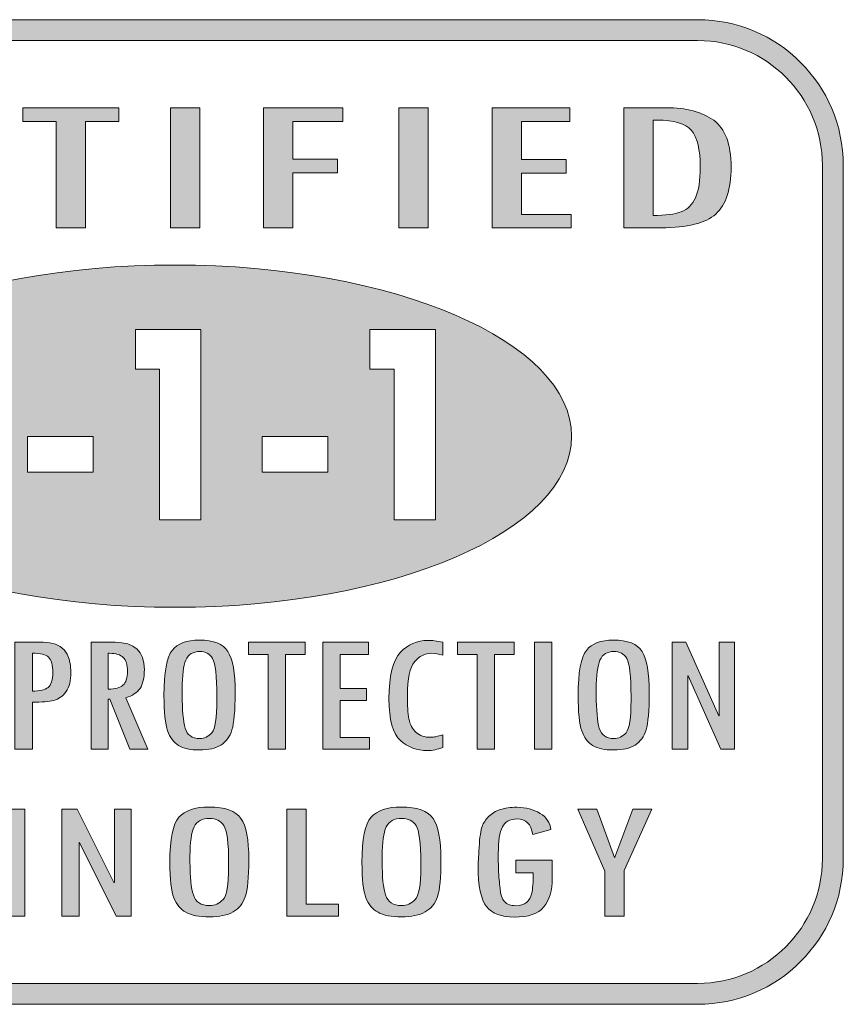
# Model space of a CAD drawing. Header units: inches. Extents: x -3.1 to 15.2, y -1.5 to 10.6.
# Tile 5 of 89: x 1.553 to 1.697, y 1.443 to 1.615. Entities that reach past the tile are written whole.
import ezdxf

# ---------------------------------------------------------------- set-up
doc = ezdxf.new("R2010")
doc.units = ezdxf.units.IN
doc.header["$MEASUREMENT"] = 0
doc.layers.add('Screenprinting', color=7, linetype='Continuous')

# ---------------------------------------------------------------- blocks, each defined once
blk = doc.blocks.new('block 3248')
at = {"layer": 'Screenprinting', "true_color": 0xffffff}
h = blk.add_hatch(color=7, dxfattribs=at)
h.dxf.hatch_style = 2
h.paths.add_polyline_path([(1.57008, 1.597), (1.56425, 1.597), (1.56425, 1.57841), (1.5591, 1.57841), (1.5591, 1.597), (1.5533, 1.597), (1.5533, 1.59938), (1.57008, 1.59938)])
h = blk.add_hatch(color=7, dxfattribs=at)
h.dxf.hatch_style = 2
h.paths.add_polyline_path([(1.57909, 1.59938), (1.58424, 1.59938), (1.58424, 1.57841), (1.57909, 1.57841)])
h = blk.add_hatch(color=7, dxfattribs=at)
h.dxf.hatch_style = 2
h.paths.add_polyline_path([(1.60923, 1.597), (1.60046, 1.597), (1.60046, 1.59037), (1.6083, 1.59037), (1.6083, 1.58799), (1.60046, 1.58799), (1.60046, 1.57841), (1.59538, 1.57841), (1.59538, 1.59938), (1.60923, 1.59938)])
h = blk.add_hatch(color=7, dxfattribs=at)
h.dxf.hatch_style = 2
h.paths.add_polyline_path([(1.61898, 1.59938), (1.62414, 1.59938), (1.62414, 1.57841), (1.61898, 1.57841)])
h = blk.add_hatch(color=7, dxfattribs=at)
h.dxf.hatch_style = 2
h.paths.add_polyline_path([(1.64912, 1.57841), (1.63533, 1.57841), (1.63533, 1.59938), (1.64888, 1.59938), (1.64888, 1.597), (1.64042, 1.597), (1.64042, 1.59035), (1.64825, 1.59035), (1.64825, 1.58797), (1.64042, 1.58797), (1.64042, 1.58074), (1.64912, 1.58074)])
h = blk.add_hatch(color=7, dxfattribs=at)
h.dxf.hatch_style = 2
edge = h.paths.add_edge_path()
edge.add_spline(control_points=[(1.65831, 1.59938), (1.65831, 1.59938), (1.66573, 1.59938), (1.66573, 1.59938), (1.66924, 1.59938), (1.672, 1.59865), (1.67403, 1.59719), (1.67606, 1.59574), (1.67707, 1.59301), (1.67707, 1.589), (1.67707, 1.58512), (1.67618, 1.58239), (1.6744, 1.5808), (1.67263, 1.57921), (1.66944, 1.57841), (1.66483, 1.57841), (1.66483, 1.57841), (1.65831, 1.57841), (1.65831, 1.57841), (1.65831, 1.57841), (1.65831, 1.59938), (1.65831, 1.59938)], knot_values=[0, 0, 0, 0, 1, 1, 1, 2, 2, 2, 3, 3, 3, 4, 4, 4, 5, 5, 5, 6, 6, 6, 7, 7, 7, 7], degree=3, periodic=1)
edge = h.paths.add_edge_path()
edge.add_spline(control_points=[(1.66346, 1.59722), (1.66346, 1.59722), (1.66346, 1.58055), (1.66346, 1.58055), (1.66561, 1.58055), (1.66725, 1.58077), (1.66836, 1.5812), (1.66948, 1.58164), (1.67031, 1.58246), (1.67086, 1.58366), (1.67141, 1.58485), (1.67168, 1.58663), (1.67168, 1.58903), (1.67168, 1.59208), (1.67117, 1.59421), (1.67014, 1.59542), (1.66911, 1.59662), (1.66711, 1.59722), (1.66415, 1.59722), (1.66415, 1.59722), (1.66346, 1.59722), (1.66346, 1.59722)], knot_values=[0, 0, 0, 0, 1, 1, 1, 2, 2, 2, 3, 3, 3, 4, 4, 4, 5, 5, 5, 6, 6, 6, 7, 7, 7, 7], degree=3, periodic=1)
at = {"layer": 'Screenprinting', "lineweight": 0}
for points in [[(1.57008, 1.597), (1.56425, 1.597), (1.56425, 1.57841), (1.5591, 1.57841), (1.5591, 1.597), (1.5533, 1.597), (1.5533, 1.59938), (1.57008, 1.59938), (1.57008, 1.597)], [(1.57909, 1.59938), (1.58424, 1.59938), (1.58424, 1.57841), (1.57909, 1.57841), (1.57909, 1.59938)], [(1.60923, 1.597), (1.60046, 1.597), (1.60046, 1.59037), (1.6083, 1.59037), (1.6083, 1.58799), (1.60046, 1.58799), (1.60046, 1.57841), (1.59538, 1.57841), (1.59538, 1.59938), (1.60923, 1.59938), (1.60923, 1.597)], [(1.61898, 1.59938), (1.62414, 1.59938), (1.62414, 1.57841), (1.61898, 1.57841), (1.61898, 1.59938)], [(1.64912, 1.57841), (1.63533, 1.57841), (1.63533, 1.59938), (1.64888, 1.59938), (1.64888, 1.597), (1.64042, 1.597), (1.64042, 1.59035), (1.64825, 1.59035), (1.64825, 1.58797), (1.64042, 1.58797), (1.64042, 1.58074), (1.64912, 1.58074), (1.64912, 1.57841)]]:
    blk.add_lwpolyline(points, dxfattribs=at)
for points in [[(1.65831, 1.59938), (1.65831, 1.59938), (1.66573, 1.59938), (1.66573, 1.59938), (1.66924, 1.59938), (1.672, 1.59865), (1.67403, 1.59719), (1.67606, 1.59574), (1.67707, 1.59301), (1.67707, 1.589), (1.67707, 1.58512), (1.67618, 1.58239), (1.6744, 1.5808), (1.67263, 1.57921), (1.66944, 1.57841), (1.66483, 1.57841), (1.66483, 1.57841), (1.65831, 1.57841), (1.65831, 1.57841), (1.65831, 1.57841), (1.65831, 1.59938), (1.65831, 1.59938)], [(1.66346, 1.59722), (1.66346, 1.59722), (1.66346, 1.58055), (1.66346, 1.58055), (1.66561, 1.58055), (1.66725, 1.58077), (1.66836, 1.5812), (1.66948, 1.58164), (1.67031, 1.58246), (1.67086, 1.58366), (1.67141, 1.58485), (1.67168, 1.58663), (1.67168, 1.58903), (1.67168, 1.59208), (1.67117, 1.59421), (1.67014, 1.59542), (1.66911, 1.59662), (1.66711, 1.59722), (1.66415, 1.59722), (1.66415, 1.59722), (1.66346, 1.59722), (1.66346, 1.59722)]]:
    blk.add_open_spline(points, degree=3, knots=[0, 0, 0, 0, 1, 1, 1, 2, 2, 2, 3, 3, 3, 4, 4, 4, 5, 5, 5, 6, 6, 6, 7, 7, 7, 7], dxfattribs=at)
blk = doc.blocks.new('block 3252')
at = {"layer": 'Screenprinting', "lineweight": 0}
blk.add_lwpolyline([(1.55412, 1.5357), (1.56561, 1.5357), (1.56561, 1.54193), (1.55412, 1.54193), (1.55412, 1.5357)], dxfattribs=at)
blk = doc.blocks.new('block 3253')
at = {"layer": 'Screenprinting', "lineweight": 0}
blk.add_lwpolyline([(1.57296, 1.55366), (1.5772, 1.55366), (1.5772, 1.52737), (1.5844, 1.52737), (1.5844, 1.56064), (1.57296, 1.56064), (1.57296, 1.55366)], dxfattribs=at)
blk = doc.blocks.new('block 3254')
at = {"layer": 'Screenprinting', "lineweight": 0}
blk.add_lwpolyline([(1.59513, 1.5357), (1.60661, 1.5357), (1.60661, 1.54193), (1.59513, 1.54193), (1.59513, 1.5357)], dxfattribs=at)
blk = doc.blocks.new('block 3255')
at = {"layer": 'Screenprinting', "lineweight": 0}
blk.add_lwpolyline([(1.61396, 1.55366), (1.6182, 1.55366), (1.6182, 1.52737), (1.62541, 1.52737), (1.62541, 1.56064), (1.61396, 1.56064), (1.61396, 1.55366)], dxfattribs=at)
blk = doc.blocks.new('block 3251')
at = {"layer": 'Screenprinting'}
for name in ['block 3253', 'block 3255', 'block 3252', 'block 3254']:
    blk.add_blockref(name, (0, 0), dxfattribs=at)
blk = doc.blocks.new('block 3256')
at = {"layer": 'Screenprinting', "true_color": 0xffffff}
h = blk.add_hatch(color=7, dxfattribs=at)
h.dxf.hatch_style = 2
edge = h.paths.add_edge_path()
edge.add_spline(control_points=[(1.55192, 1.50595), (1.55192, 1.50595), (1.55688, 1.50595), (1.55688, 1.50595), (1.5601, 1.50595), (1.56171, 1.50419), (1.56171, 1.50067), (1.56171, 1.49925), (1.56143, 1.49814), (1.56086, 1.49734), (1.56028, 1.49652), (1.55957, 1.49601), (1.55872, 1.4958), (1.55787, 1.4956), (1.55661, 1.49548), (1.55496, 1.49547), (1.55496, 1.49547), (1.55496, 1.48725), (1.55496, 1.48725), (1.55496, 1.48725), (1.55192, 1.48725), (1.55192, 1.48725), (1.55192, 1.48725), (1.55192, 1.50595), (1.55192, 1.50595)], knot_values=[0, 0, 0, 0, 1, 1, 1, 2, 2, 2, 3, 3, 3, 4, 4, 4, 5, 5, 5, 6, 6, 6, 7, 7, 7, 8, 8, 8, 8], degree=3, periodic=1)
edge = h.paths.add_edge_path()
edge.add_spline(control_points=[(1.55496, 1.49741), (1.55624, 1.49741), (1.55715, 1.49763), (1.55771, 1.49806), (1.55826, 1.49849), (1.55853, 1.49936), (1.55853, 1.50067), (1.55853, 1.50197), (1.5583, 1.50286), (1.55781, 1.50334), (1.55733, 1.50379), (1.55638, 1.50404), (1.55496, 1.50404), (1.55496, 1.50404), (1.55496, 1.49741), (1.55496, 1.49741)], knot_values=[0, 0, 0, 0, 1, 1, 1, 2, 2, 2, 3, 3, 3, 4, 4, 4, 5, 5, 5, 5], degree=3, periodic=1)
h = blk.add_hatch(color=7, dxfattribs=at)
h.dxf.hatch_style = 2
edge = h.paths.add_edge_path()
edge.add_spline(control_points=[(1.57517, 1.48725), (1.57517, 1.48725), (1.57202, 1.48725), (1.57202, 1.48725), (1.57202, 1.48725), (1.56851, 1.49603), (1.56851, 1.49603), (1.56851, 1.49603), (1.56824, 1.49603), (1.56824, 1.49603), (1.56824, 1.49603), (1.56824, 1.48725), (1.56824, 1.48725), (1.56824, 1.48725), (1.56522, 1.48725), (1.56522, 1.48725), (1.56522, 1.48725), (1.56522, 1.50595), (1.56522, 1.50595), (1.56522, 1.50595), (1.56941, 1.50595), (1.56941, 1.50595), (1.57283, 1.50595), (1.57454, 1.50437), (1.57454, 1.50118), (1.57454, 1.49972), (1.57428, 1.49864), (1.57378, 1.49789), (1.57327, 1.49716), (1.57245, 1.4966), (1.57132, 1.49625), (1.57132, 1.49625), (1.57517, 1.48725), (1.57517, 1.48725)], knot_values=[0, 0, 0, 0, 1, 1, 1, 2, 2, 2, 3, 3, 3, 4, 4, 4, 5, 5, 5, 6, 6, 6, 7, 7, 7, 8, 8, 8, 9, 9, 9, 10, 10, 10, 11, 11, 11, 11], degree=3, periodic=1)
edge = h.paths.add_edge_path()
edge.add_spline(control_points=[(1.56824, 1.49775), (1.56942, 1.49777), (1.57027, 1.49801), (1.5708, 1.49845), (1.57132, 1.49889), (1.57158, 1.49971), (1.57158, 1.50089), (1.57158, 1.50201), (1.57134, 1.50281), (1.57086, 1.50329), (1.57039, 1.50377), (1.56957, 1.50402), (1.56842, 1.50402), (1.56842, 1.50402), (1.56824, 1.50402), (1.56824, 1.50402), (1.56824, 1.50402), (1.56824, 1.49775), (1.56824, 1.49775)], knot_values=[0, 0, 0, 0, 1, 1, 1, 2, 2, 2, 3, 3, 3, 4, 4, 4, 5, 5, 5, 6, 6, 6, 6], degree=3, periodic=1)
h = blk.add_hatch(color=7, dxfattribs=at)
h.dxf.hatch_style = 2
edge = h.paths.add_edge_path()
edge.add_spline(control_points=[(1.57796, 1.49666), (1.57796, 1.50072), (1.57845, 1.50335), (1.57941, 1.50454), (1.58036, 1.50573), (1.58194, 1.50634), (1.58413, 1.50634), (1.58665, 1.50634), (1.58833, 1.50566), (1.58915, 1.50433), (1.58999, 1.50299), (1.5904, 1.50059), (1.5904, 1.49712), (1.5904, 1.49401), (1.59021, 1.49185), (1.58984, 1.49064), (1.58947, 1.48944), (1.58883, 1.48855), (1.58791, 1.48799), (1.58701, 1.48742), (1.58577, 1.48713), (1.58421, 1.48713), (1.58259, 1.48713), (1.58136, 1.48739), (1.5805, 1.48791), (1.57965, 1.48844), (1.57901, 1.48929), (1.5786, 1.49047), (1.57818, 1.49164), (1.57796, 1.4937), (1.57796, 1.49666)], knot_values=[0, 0, 0, 0, 1, 1, 1, 2, 2, 2, 3, 3, 3, 4, 4, 4, 5, 5, 5, 6, 6, 6, 7, 7, 7, 8, 8, 8, 9, 9, 9, 10, 10, 10, 10], degree=3, periodic=1)
edge = h.paths.add_edge_path()
edge.add_spline(control_points=[(1.58722, 1.49652), (1.58722, 1.50006), (1.58697, 1.50226), (1.58647, 1.50309), (1.58597, 1.50392), (1.58522, 1.50434), (1.58422, 1.50434), (1.58304, 1.50434), (1.58223, 1.50385), (1.58179, 1.50284), (1.58136, 1.50184), (1.58114, 1.50015), (1.58114, 1.49777), (1.58114, 1.49777), (1.58114, 1.49674), (1.58114, 1.49674), (1.58114, 1.4941), (1.58132, 1.49216), (1.58167, 1.49094), (1.58202, 1.48973), (1.58288, 1.48911), (1.58422, 1.48911), (1.58504, 1.48911), (1.58575, 1.48946), (1.58634, 1.49014), (1.58692, 1.49082), (1.58722, 1.49272), (1.58722, 1.49583), (1.58722, 1.49583), (1.58722, 1.49652), (1.58722, 1.49652)], knot_values=[0, 0, 0, 0, 1, 1, 1, 2, 2, 2, 3, 3, 3, 4, 4, 4, 5, 5, 5, 6, 6, 6, 7, 7, 7, 8, 8, 8, 9, 9, 9, 10, 10, 10, 10], degree=3, periodic=1)
h = blk.add_hatch(color=7, dxfattribs=at)
h.dxf.hatch_style = 2
h.paths.add_polyline_path([(1.60263, 1.50382), (1.59919, 1.50382), (1.59919, 1.48725), (1.59616, 1.48725), (1.59616, 1.50382), (1.59274, 1.50382), (1.59274, 1.50595), (1.60263, 1.50595)])
h = blk.add_hatch(color=7, dxfattribs=at)
h.dxf.hatch_style = 2
h.paths.add_polyline_path([(1.61386, 1.48725), (1.60573, 1.48725), (1.60573, 1.50595), (1.61371, 1.50595), (1.61371, 1.50382), (1.60873, 1.50382), (1.60873, 1.49789), (1.61335, 1.49789), (1.61335, 1.49576), (1.60873, 1.49576), (1.60873, 1.48933), (1.61386, 1.48933)])
h = blk.add_hatch(color=7, dxfattribs=at)
h.dxf.hatch_style = 2
edge = h.paths.add_edge_path()
edge.add_spline(control_points=[(1.62669, 1.48757), (1.62578, 1.48721), (1.62488, 1.48703), (1.62398, 1.48703), (1.62216, 1.48703), (1.6206, 1.48761), (1.61928, 1.48877), (1.61796, 1.48995), (1.61729, 1.49238), (1.61729, 1.49608), (1.61729, 1.5001), (1.61796, 1.5028), (1.61928, 1.5042), (1.6206, 1.5056), (1.6222, 1.50628), (1.62408, 1.50628), (1.62479, 1.50628), (1.62565, 1.50618), (1.62669, 1.50599), (1.62669, 1.50599), (1.62669, 1.5037), (1.62669, 1.5037), (1.62601, 1.50391), (1.62537, 1.50404), (1.62477, 1.50404), (1.62359, 1.50404), (1.62258, 1.50354), (1.62176, 1.50255), (1.62092, 1.50155), (1.6205, 1.49959), (1.6205, 1.49666), (1.6205, 1.49491), (1.62059, 1.49354), (1.62078, 1.49256), (1.62096, 1.49157), (1.62138, 1.49079), (1.62203, 1.4902), (1.62269, 1.48963), (1.62352, 1.48934), (1.62452, 1.48934), (1.6251, 1.48934), (1.62583, 1.48949), (1.62669, 1.48979), (1.62669, 1.48979), (1.62669, 1.48757), (1.62669, 1.48757)], knot_values=[0, 0, 0, 0, 1, 1, 1, 2, 2, 2, 3, 3, 3, 4, 4, 4, 5, 5, 5, 6, 6, 6, 7, 7, 7, 8, 8, 8, 9, 9, 9, 10, 10, 10, 11, 11, 11, 12, 12, 12, 13, 13, 13, 14, 14, 14, 15, 15, 15, 15], degree=3, periodic=1)
h = blk.add_hatch(color=7, dxfattribs=at)
h.dxf.hatch_style = 2
h.paths.add_polyline_path([(1.63914, 1.50382), (1.63572, 1.50382), (1.63572, 1.48725), (1.63268, 1.48725), (1.63268, 1.50382), (1.62927, 1.50382), (1.62927, 1.50595), (1.63914, 1.50595)])
h = blk.add_hatch(color=7, dxfattribs=at)
h.dxf.hatch_style = 2
h.paths.add_polyline_path([(1.6427, 1.50595), (1.64572, 1.50595), (1.64572, 1.48725), (1.6427, 1.48725)])
h = blk.add_hatch(color=7, dxfattribs=at)
h.dxf.hatch_style = 2
edge = h.paths.add_edge_path()
edge.add_spline(control_points=[(1.65035, 1.49666), (1.65035, 1.50072), (1.65082, 1.50335), (1.65178, 1.50454), (1.65273, 1.50573), (1.65432, 1.50634), (1.65651, 1.50634), (1.65903, 1.50634), (1.6607, 1.50566), (1.66152, 1.50433), (1.66235, 1.50299), (1.66277, 1.50059), (1.66277, 1.49712), (1.66277, 1.49401), (1.66258, 1.49185), (1.66222, 1.49064), (1.66184, 1.48944), (1.66121, 1.48855), (1.66029, 1.48799), (1.65938, 1.48742), (1.65815, 1.48713), (1.65658, 1.48713), (1.65497, 1.48713), (1.65374, 1.48739), (1.65288, 1.48791), (1.65202, 1.48844), (1.65139, 1.48929), (1.65097, 1.49047), (1.65055, 1.49164), (1.65035, 1.4937), (1.65035, 1.49666)], knot_values=[0, 0, 0, 0, 1, 1, 1, 2, 2, 2, 3, 3, 3, 4, 4, 4, 5, 5, 5, 6, 6, 6, 7, 7, 7, 8, 8, 8, 9, 9, 9, 10, 10, 10, 10], degree=3, periodic=1)
edge = h.paths.add_edge_path()
edge.add_spline(control_points=[(1.65959, 1.49652), (1.65959, 1.50006), (1.65934, 1.50226), (1.65885, 1.50309), (1.65835, 1.50392), (1.65759, 1.50434), (1.65659, 1.50434), (1.65542, 1.50434), (1.65461, 1.50385), (1.65416, 1.50284), (1.65373, 1.50184), (1.65351, 1.50015), (1.65351, 1.49777), (1.65351, 1.49777), (1.65351, 1.49674), (1.65351, 1.49674), (1.65351, 1.4941), (1.65369, 1.49216), (1.65404, 1.49094), (1.6544, 1.48973), (1.65525, 1.48911), (1.65659, 1.48911), (1.65741, 1.48911), (1.65812, 1.48946), (1.65871, 1.49014), (1.6593, 1.49082), (1.65959, 1.49272), (1.65959, 1.49583), (1.65959, 1.49583), (1.65959, 1.49652), (1.65959, 1.49652)], knot_values=[0, 0, 0, 0, 1, 1, 1, 2, 2, 2, 3, 3, 3, 4, 4, 4, 5, 5, 5, 6, 6, 6, 7, 7, 7, 8, 8, 8, 9, 9, 9, 10, 10, 10, 10], degree=3, periodic=1)
h = blk.add_hatch(color=7, dxfattribs=at)
h.dxf.hatch_style = 2
h.paths.add_polyline_path([(1.67766, 1.48725), (1.67528, 1.48725), (1.66956, 1.50009), (1.66949, 1.50008), (1.66949, 1.48725), (1.66677, 1.48725), (1.66677, 1.50595), (1.66918, 1.50595), (1.67493, 1.49312), (1.67501, 1.49311), (1.67501, 1.50595), (1.67766, 1.50595)])
at = {"layer": 'Screenprinting', "lineweight": 0}
for points in [[(1.60263, 1.50382), (1.59919, 1.50382), (1.59919, 1.48725), (1.59616, 1.48725), (1.59616, 1.50382), (1.59274, 1.50382), (1.59274, 1.50595), (1.60263, 1.50595), (1.60263, 1.50382)], [(1.61386, 1.48725), (1.60573, 1.48725), (1.60573, 1.50595), (1.61371, 1.50595), (1.61371, 1.50382), (1.60873, 1.50382), (1.60873, 1.49789), (1.61335, 1.49789), (1.61335, 1.49576), (1.60873, 1.49576), (1.60873, 1.48933), (1.61386, 1.48933), (1.61386, 1.48725)], [(1.63914, 1.50382), (1.63572, 1.50382), (1.63572, 1.48725), (1.63268, 1.48725), (1.63268, 1.50382), (1.62927, 1.50382), (1.62927, 1.50595), (1.63914, 1.50595), (1.63914, 1.50382)], [(1.6427, 1.50595), (1.64572, 1.50595), (1.64572, 1.48725), (1.6427, 1.48725), (1.6427, 1.50595)], [(1.67766, 1.48725), (1.67528, 1.48725), (1.66956, 1.50009), (1.66949, 1.50008), (1.66949, 1.48725), (1.66677, 1.48725), (1.66677, 1.50595), (1.66918, 1.50595), (1.67493, 1.49312), (1.67501, 1.49311), (1.67501, 1.50595), (1.67766, 1.50595), (1.67766, 1.48725)]]:
    blk.add_lwpolyline(points, dxfattribs=at)
for points, knots in [([(1.55192, 1.50595), (1.55192, 1.50595), (1.55688, 1.50595), (1.55688, 1.50595), (1.5601, 1.50595), (1.56171, 1.50419), (1.56171, 1.50067), (1.56171, 1.49925), (1.56143, 1.49814), (1.56086, 1.49734), (1.56028, 1.49652), (1.55957, 1.49601), (1.55872, 1.4958), (1.55787, 1.4956), (1.55661, 1.49548), (1.55496, 1.49547), (1.55496, 1.49547), (1.55496, 1.48725), (1.55496, 1.48725), (1.55496, 1.48725), (1.55192, 1.48725), (1.55192, 1.48725), (1.55192, 1.48725), (1.55192, 1.50595), (1.55192, 1.50595)], [0, 0, 0, 0, 1, 1, 1, 2, 2, 2, 3, 3, 3, 4, 4, 4, 5, 5, 5, 6, 6, 6, 7, 7, 7, 8, 8, 8, 8]), ([(1.57517, 1.48725), (1.57517, 1.48725), (1.57202, 1.48725), (1.57202, 1.48725), (1.57202, 1.48725), (1.56851, 1.49603), (1.56851, 1.49603), (1.56851, 1.49603), (1.56824, 1.49603), (1.56824, 1.49603), (1.56824, 1.49603), (1.56824, 1.48725), (1.56824, 1.48725), (1.56824, 1.48725), (1.56522, 1.48725), (1.56522, 1.48725), (1.56522, 1.48725), (1.56522, 1.50595), (1.56522, 1.50595), (1.56522, 1.50595), (1.56941, 1.50595), (1.56941, 1.50595), (1.57283, 1.50595), (1.57454, 1.50437), (1.57454, 1.50118), (1.57454, 1.49972), (1.57428, 1.49864), (1.57378, 1.49789), (1.57327, 1.49716), (1.57245, 1.4966), (1.57132, 1.49625), (1.57132, 1.49625), (1.57517, 1.48725), (1.57517, 1.48725)], [0, 0, 0, 0, 1, 1, 1, 2, 2, 2, 3, 3, 3, 4, 4, 4, 5, 5, 5, 6, 6, 6, 7, 7, 7, 8, 8, 8, 9, 9, 9, 10, 10, 10, 11, 11, 11, 11]), ([(1.57796, 1.49666), (1.57796, 1.50072), (1.57845, 1.50335), (1.57941, 1.50454), (1.58036, 1.50573), (1.58194, 1.50634), (1.58413, 1.50634), (1.58665, 1.50634), (1.58833, 1.50566), (1.58915, 1.50433), (1.58999, 1.50299), (1.5904, 1.50059), (1.5904, 1.49712), (1.5904, 1.49401), (1.59021, 1.49185), (1.58984, 1.49064), (1.58947, 1.48944), (1.58883, 1.48855), (1.58791, 1.48799), (1.58701, 1.48742), (1.58577, 1.48713), (1.58421, 1.48713), (1.58259, 1.48713), (1.58136, 1.48739), (1.5805, 1.48791), (1.57965, 1.48844), (1.57901, 1.48929), (1.5786, 1.49047), (1.57818, 1.49164), (1.57796, 1.4937), (1.57796, 1.49666)], [0, 0, 0, 0, 1, 1, 1, 2, 2, 2, 3, 3, 3, 4, 4, 4, 5, 5, 5, 6, 6, 6, 7, 7, 7, 8, 8, 8, 9, 9, 9, 10, 10, 10, 10]), ([(1.62669, 1.48757), (1.62578, 1.48721), (1.62488, 1.48703), (1.62398, 1.48703), (1.62216, 1.48703), (1.6206, 1.48761), (1.61928, 1.48877), (1.61796, 1.48995), (1.61729, 1.49238), (1.61729, 1.49608), (1.61729, 1.5001), (1.61796, 1.5028), (1.61928, 1.5042), (1.6206, 1.5056), (1.6222, 1.50628), (1.62408, 1.50628), (1.62479, 1.50628), (1.62565, 1.50618), (1.62669, 1.50599), (1.62669, 1.50599), (1.62669, 1.5037), (1.62669, 1.5037), (1.62601, 1.50391), (1.62537, 1.50404), (1.62477, 1.50404), (1.62359, 1.50404), (1.62258, 1.50354), (1.62176, 1.50255), (1.62092, 1.50155), (1.6205, 1.49959), (1.6205, 1.49666), (1.6205, 1.49491), (1.62059, 1.49354), (1.62078, 1.49256), (1.62096, 1.49157), (1.62138, 1.49079), (1.62203, 1.4902), (1.62269, 1.48963), (1.62352, 1.48934), (1.62452, 1.48934), (1.6251, 1.48934), (1.62583, 1.48949), (1.62669, 1.48979), (1.62669, 1.48979), (1.62669, 1.48757), (1.62669, 1.48757)], [0, 0, 0, 0, 1, 1, 1, 2, 2, 2, 3, 3, 3, 4, 4, 4, 5, 5, 5, 6, 6, 6, 7, 7, 7, 8, 8, 8, 9, 9, 9, 10, 10, 10, 11, 11, 11, 12, 12, 12, 13, 13, 13, 14, 14, 14, 15, 15, 15, 15]), ([(1.65035, 1.49666), (1.65035, 1.50072), (1.65082, 1.50335), (1.65178, 1.50454), (1.65273, 1.50573), (1.65432, 1.50634), (1.65651, 1.50634), (1.65903, 1.50634), (1.6607, 1.50566), (1.66152, 1.50433), (1.66235, 1.50299), (1.66277, 1.50059), (1.66277, 1.49712), (1.66277, 1.49401), (1.66258, 1.49185), (1.66222, 1.49064), (1.66184, 1.48944), (1.66121, 1.48855), (1.66029, 1.48799), (1.65938, 1.48742), (1.65815, 1.48713), (1.65658, 1.48713), (1.65497, 1.48713), (1.65374, 1.48739), (1.65288, 1.48791), (1.65202, 1.48844), (1.65139, 1.48929), (1.65097, 1.49047), (1.65055, 1.49164), (1.65035, 1.4937), (1.65035, 1.49666)], [0, 0, 0, 0, 1, 1, 1, 2, 2, 2, 3, 3, 3, 4, 4, 4, 5, 5, 5, 6, 6, 6, 7, 7, 7, 8, 8, 8, 9, 9, 9, 10, 10, 10, 10]), ([(1.58722, 1.49652), (1.58722, 1.50006), (1.58697, 1.50226), (1.58647, 1.50309), (1.58597, 1.50392), (1.58522, 1.50434), (1.58422, 1.50434), (1.58304, 1.50434), (1.58223, 1.50385), (1.58179, 1.50284), (1.58136, 1.50184), (1.58114, 1.50015), (1.58114, 1.49777), (1.58114, 1.49777), (1.58114, 1.49674), (1.58114, 1.49674), (1.58114, 1.4941), (1.58132, 1.49216), (1.58167, 1.49094), (1.58202, 1.48973), (1.58288, 1.48911), (1.58422, 1.48911), (1.58504, 1.48911), (1.58575, 1.48946), (1.58634, 1.49014), (1.58692, 1.49082), (1.58722, 1.49272), (1.58722, 1.49583), (1.58722, 1.49583), (1.58722, 1.49652), (1.58722, 1.49652)], [0, 0, 0, 0, 1, 1, 1, 2, 2, 2, 3, 3, 3, 4, 4, 4, 5, 5, 5, 6, 6, 6, 7, 7, 7, 8, 8, 8, 9, 9, 9, 10, 10, 10, 10]), ([(1.65959, 1.49652), (1.65959, 1.50006), (1.65934, 1.50226), (1.65885, 1.50309), (1.65835, 1.50392), (1.65759, 1.50434), (1.65659, 1.50434), (1.65542, 1.50434), (1.65461, 1.50385), (1.65416, 1.50284), (1.65373, 1.50184), (1.65351, 1.50015), (1.65351, 1.49777), (1.65351, 1.49777), (1.65351, 1.49674), (1.65351, 1.49674), (1.65351, 1.4941), (1.65369, 1.49216), (1.65404, 1.49094), (1.6544, 1.48973), (1.65525, 1.48911), (1.65659, 1.48911), (1.65741, 1.48911), (1.65812, 1.48946), (1.65871, 1.49014), (1.6593, 1.49082), (1.65959, 1.49272), (1.65959, 1.49583), (1.65959, 1.49583), (1.65959, 1.49652), (1.65959, 1.49652)], [0, 0, 0, 0, 1, 1, 1, 2, 2, 2, 3, 3, 3, 4, 4, 4, 5, 5, 5, 6, 6, 6, 7, 7, 7, 8, 8, 8, 9, 9, 9, 10, 10, 10, 10]), ([(1.55496, 1.49741), (1.55624, 1.49741), (1.55715, 1.49763), (1.55771, 1.49806), (1.55826, 1.49849), (1.55853, 1.49936), (1.55853, 1.50067), (1.55853, 1.50197), (1.5583, 1.50286), (1.55781, 1.50334), (1.55733, 1.50379), (1.55638, 1.50404), (1.55496, 1.50404), (1.55496, 1.50404), (1.55496, 1.49741), (1.55496, 1.49741)], [0, 0, 0, 0, 1, 1, 1, 2, 2, 2, 3, 3, 3, 4, 4, 4, 5, 5, 5, 5]), ([(1.56824, 1.49775), (1.56942, 1.49777), (1.57027, 1.49801), (1.5708, 1.49845), (1.57132, 1.49889), (1.57158, 1.49971), (1.57158, 1.50089), (1.57158, 1.50201), (1.57134, 1.50281), (1.57086, 1.50329), (1.57039, 1.50377), (1.56957, 1.50402), (1.56842, 1.50402), (1.56842, 1.50402), (1.56824, 1.50402), (1.56824, 1.50402), (1.56824, 1.50402), (1.56824, 1.49775), (1.56824, 1.49775)], [0, 0, 0, 0, 1, 1, 1, 2, 2, 2, 3, 3, 3, 4, 4, 4, 5, 5, 5, 6, 6, 6, 6])]:
    blk.add_open_spline(points, degree=3, knots=knots, dxfattribs=at)
blk = doc.blocks.new('block 3257')
at = {"layer": 'Screenprinting', "true_color": 0xffffff}
h = blk.add_hatch(color=7, dxfattribs=at)
h.dxf.hatch_style = 2
h.paths.add_polyline_path([(1.54172, 1.47679), (1.54509, 1.47679), (1.54509, 1.46951), (1.55028, 1.46951), (1.55028, 1.47679), (1.55365, 1.47679), (1.55365, 1.45808), (1.55028, 1.45808), (1.55028, 1.46738), (1.54509, 1.46738), (1.54509, 1.45808), (1.54172, 1.45808)])
h = blk.add_hatch(color=7, dxfattribs=at)
h.dxf.hatch_style = 2
h.paths.add_polyline_path([(1.57224, 1.45808), (1.5696, 1.45808), (1.56323, 1.47093), (1.56315, 1.47092), (1.56315, 1.45808), (1.56014, 1.45808), (1.56014, 1.47679), (1.56282, 1.47679), (1.56921, 1.46395), (1.56929, 1.46394), (1.56929, 1.47679), (1.57224, 1.47679)])
h = blk.add_hatch(color=7, dxfattribs=at)
h.dxf.hatch_style = 2
edge = h.paths.add_edge_path()
edge.add_spline(control_points=[(1.57899, 1.46749), (1.57899, 1.47155), (1.57953, 1.47417), (1.58058, 1.47537), (1.58164, 1.47656), (1.5834, 1.47716), (1.58584, 1.47716), (1.58863, 1.47716), (1.59049, 1.47649), (1.59141, 1.47516), (1.59233, 1.47382), (1.59279, 1.47142), (1.59279, 1.46795), (1.59279, 1.46484), (1.59259, 1.46268), (1.59217, 1.46147), (1.59176, 1.46027), (1.59105, 1.45938), (1.59004, 1.45882), (1.58903, 1.45825), (1.58765, 1.45796), (1.58592, 1.45796), (1.58413, 1.45796), (1.58276, 1.45823), (1.5818, 1.45875), (1.58085, 1.45927), (1.58014, 1.46012), (1.57968, 1.46129), (1.57922, 1.46247), (1.57899, 1.46453), (1.57899, 1.46749)], knot_values=[0, 0, 0, 0, 1, 1, 1, 2, 2, 2, 3, 3, 3, 4, 4, 4, 5, 5, 5, 6, 6, 6, 7, 7, 7, 8, 8, 8, 9, 9, 9, 10, 10, 10, 10], degree=3, periodic=1)
edge = h.paths.add_edge_path()
edge.add_spline(control_points=[(1.58927, 1.46734), (1.58927, 1.4709), (1.58899, 1.47309), (1.58843, 1.47392), (1.58787, 1.47477), (1.58705, 1.47517), (1.58593, 1.47517), (1.58462, 1.47517), (1.58372, 1.47468), (1.58323, 1.47367), (1.58275, 1.47266), (1.58251, 1.47097), (1.58251, 1.46859), (1.58251, 1.46859), (1.58251, 1.46758), (1.58251, 1.46758), (1.58251, 1.46492), (1.58271, 1.46299), (1.58311, 1.46178), (1.58349, 1.46055), (1.58444, 1.45994), (1.58593, 1.45994), (1.58684, 1.45994), (1.58763, 1.46029), (1.58829, 1.46098), (1.58894, 1.46165), (1.58927, 1.46355), (1.58927, 1.46666), (1.58927, 1.46666), (1.58927, 1.46734), (1.58927, 1.46734)], knot_values=[0, 0, 0, 0, 1, 1, 1, 2, 2, 2, 3, 3, 3, 4, 4, 4, 5, 5, 5, 6, 6, 6, 7, 7, 7, 8, 8, 8, 9, 9, 9, 10, 10, 10, 10], degree=3, periodic=1)
h = blk.add_hatch(color=7, dxfattribs=at)
h.dxf.hatch_style = 2
h.paths.add_polyline_path([(1.60846, 1.45808), (1.59944, 1.45808), (1.59944, 1.47679), (1.60281, 1.47679), (1.60281, 1.46019), (1.60846, 1.46019)])
h = blk.add_hatch(color=7, dxfattribs=at)
h.dxf.hatch_style = 2
edge = h.paths.add_edge_path()
edge.add_spline(control_points=[(1.61257, 1.46749), (1.61257, 1.47155), (1.61309, 1.47417), (1.61416, 1.47537), (1.61522, 1.47656), (1.61698, 1.47716), (1.61942, 1.47716), (1.62221, 1.47716), (1.62407, 1.47649), (1.62499, 1.47516), (1.62591, 1.47382), (1.62637, 1.47142), (1.62637, 1.46795), (1.62637, 1.46484), (1.62617, 1.46268), (1.62576, 1.46147), (1.62535, 1.46027), (1.62464, 1.45938), (1.62362, 1.45882), (1.62261, 1.45825), (1.62123, 1.45796), (1.6195, 1.45796), (1.61771, 1.45796), (1.61634, 1.45823), (1.61539, 1.45875), (1.61443, 1.45927), (1.61372, 1.46012), (1.61326, 1.46129), (1.6128, 1.46247), (1.61257, 1.46453), (1.61257, 1.46749)], knot_values=[0, 0, 0, 0, 1, 1, 1, 2, 2, 2, 3, 3, 3, 4, 4, 4, 5, 5, 5, 6, 6, 6, 7, 7, 7, 8, 8, 8, 9, 9, 9, 10, 10, 10, 10], degree=3, periodic=1)
edge = h.paths.add_edge_path()
edge.add_spline(control_points=[(1.62285, 1.46734), (1.62285, 1.4709), (1.62257, 1.47309), (1.62201, 1.47392), (1.62146, 1.47477), (1.62062, 1.47517), (1.61951, 1.47517), (1.6182, 1.47517), (1.61731, 1.47468), (1.61682, 1.47367), (1.61633, 1.47266), (1.61609, 1.47097), (1.61609, 1.46859), (1.61609, 1.46859), (1.61609, 1.46758), (1.61609, 1.46758), (1.61609, 1.46492), (1.61629, 1.46299), (1.61667, 1.46178), (1.61708, 1.46055), (1.61802, 1.45994), (1.61951, 1.45994), (1.62042, 1.45994), (1.6212, 1.46029), (1.62186, 1.46098), (1.62252, 1.46165), (1.62285, 1.46355), (1.62285, 1.46666), (1.62285, 1.46666), (1.62285, 1.46734), (1.62285, 1.46734)], knot_values=[0, 0, 0, 0, 1, 1, 1, 2, 2, 2, 3, 3, 3, 4, 4, 4, 5, 5, 5, 6, 6, 6, 7, 7, 7, 8, 8, 8, 9, 9, 9, 10, 10, 10, 10], degree=3, periodic=1)
h = blk.add_hatch(color=7, dxfattribs=at)
h.dxf.hatch_style = 2
edge = h.paths.add_edge_path()
edge.add_spline(control_points=[(1.64582, 1.46471), (1.64582, 1.46255), (1.64533, 1.46088), (1.64436, 1.45969), (1.64338, 1.4585), (1.64165, 1.45791), (1.63917, 1.45791), (1.63694, 1.45791), (1.63534, 1.45852), (1.63435, 1.45975), (1.63336, 1.46098), (1.63286, 1.46334), (1.63286, 1.46684), (1.63286, 1.46725), (1.63293, 1.46834), (1.63303, 1.47011), (1.63315, 1.47191), (1.63333, 1.47311), (1.63356, 1.47373), (1.63379, 1.47436), (1.63417, 1.47495), (1.6347, 1.47549), (1.63524, 1.47604), (1.63592, 1.47644), (1.63675, 1.47672), (1.63757, 1.47697), (1.63852, 1.47711), (1.63964, 1.47711), (1.64121, 1.47711), (1.64256, 1.47675), (1.64369, 1.47605), (1.64483, 1.47535), (1.64546, 1.4744), (1.64557, 1.47323), (1.64557, 1.47323), (1.6424, 1.47237), (1.6424, 1.47237), (1.64214, 1.47417), (1.64122, 1.47507), (1.63964, 1.47507), (1.63842, 1.47507), (1.63758, 1.47461), (1.6371, 1.47367), (1.63663, 1.47274), (1.63639, 1.47118), (1.63639, 1.46902), (1.63639, 1.46902), (1.63639, 1.46807), (1.63639, 1.46807), (1.63639, 1.46682), (1.63644, 1.46563), (1.63655, 1.46448), (1.63665, 1.46334), (1.63675, 1.46251), (1.63683, 1.46197), (1.63694, 1.46144), (1.63712, 1.46103), (1.63741, 1.46071), (1.63769, 1.4604), (1.638, 1.46019), (1.63832, 1.46007), (1.63864, 1.45997), (1.63901, 1.45991), (1.63944, 1.45991), (1.64025, 1.45991), (1.64088, 1.46011), (1.64133, 1.46047), (1.64177, 1.46084), (1.64208, 1.46139), (1.64224, 1.46208), (1.64241, 1.46277), (1.6425, 1.46398), (1.6425, 1.46566), (1.6425, 1.46566), (1.63944, 1.46566), (1.63944, 1.46566), (1.63944, 1.46566), (1.63944, 1.46786), (1.63944, 1.46786), (1.63944, 1.46786), (1.64582, 1.46786), (1.64582, 1.46786), (1.64582, 1.46786), (1.64582, 1.46471), (1.64582, 1.46471)], knot_values=[0, 0, 0, 0, 1, 1, 1, 2, 2, 2, 3, 3, 3, 4, 4, 4, 5, 5, 5, 6, 6, 6, 7, 7, 7, 8, 8, 8, 9, 9, 9, 10, 10, 10, 11, 11, 11, 12, 12, 12, 13, 13, 13, 14, 14, 14, 15, 15, 15, 16, 16, 16, 17, 17, 17, 18, 18, 18, 19, 19, 19, 20, 20, 20, 21, 21, 21, 22, 22, 22, 23, 23, 23, 24, 24, 24, 25, 25, 25, 26, 26, 26, 27, 27, 27, 28, 28, 28, 28], degree=3, periodic=1)
h = blk.add_hatch(color=7, dxfattribs=at)
h.dxf.hatch_style = 2
h.paths.add_polyline_path([(1.66322, 1.47679), (1.65837, 1.46606), (1.65837, 1.45808), (1.655, 1.45808), (1.655, 1.46594), (1.65027, 1.47679), (1.6536, 1.47679), (1.6567, 1.46836), (1.65678, 1.46839), (1.65992, 1.47679)])
at = {"layer": 'Screenprinting', "lineweight": 0}
for points in [[(1.54172, 1.47679), (1.54509, 1.47679), (1.54509, 1.46951), (1.55028, 1.46951), (1.55028, 1.47679), (1.55365, 1.47679), (1.55365, 1.45808), (1.55028, 1.45808), (1.55028, 1.46738), (1.54509, 1.46738), (1.54509, 1.45808), (1.54172, 1.45808), (1.54172, 1.47679)], [(1.57224, 1.45808), (1.5696, 1.45808), (1.56323, 1.47093), (1.56315, 1.47092), (1.56315, 1.45808), (1.56014, 1.45808), (1.56014, 1.47679), (1.56282, 1.47679), (1.56921, 1.46395), (1.56929, 1.46394), (1.56929, 1.47679), (1.57224, 1.47679), (1.57224, 1.45808)], [(1.60846, 1.45808), (1.59944, 1.45808), (1.59944, 1.47679), (1.60281, 1.47679), (1.60281, 1.46019), (1.60846, 1.46019), (1.60846, 1.45808)], [(1.66322, 1.47679), (1.65837, 1.46606), (1.65837, 1.45808), (1.655, 1.45808), (1.655, 1.46594), (1.65027, 1.47679), (1.6536, 1.47679), (1.6567, 1.46836), (1.65678, 1.46839), (1.65992, 1.47679), (1.66322, 1.47679)]]:
    blk.add_lwpolyline(points, dxfattribs=at)
for points, knots in [([(1.57899, 1.46749), (1.57899, 1.47155), (1.57953, 1.47417), (1.58058, 1.47537), (1.58164, 1.47656), (1.5834, 1.47716), (1.58584, 1.47716), (1.58863, 1.47716), (1.59049, 1.47649), (1.59141, 1.47516), (1.59233, 1.47382), (1.59279, 1.47142), (1.59279, 1.46795), (1.59279, 1.46484), (1.59259, 1.46268), (1.59217, 1.46147), (1.59176, 1.46027), (1.59105, 1.45938), (1.59004, 1.45882), (1.58903, 1.45825), (1.58765, 1.45796), (1.58592, 1.45796), (1.58413, 1.45796), (1.58276, 1.45823), (1.5818, 1.45875), (1.58085, 1.45927), (1.58014, 1.46012), (1.57968, 1.46129), (1.57922, 1.46247), (1.57899, 1.46453), (1.57899, 1.46749)], [0, 0, 0, 0, 1, 1, 1, 2, 2, 2, 3, 3, 3, 4, 4, 4, 5, 5, 5, 6, 6, 6, 7, 7, 7, 8, 8, 8, 9, 9, 9, 10, 10, 10, 10]), ([(1.61257, 1.46749), (1.61257, 1.47155), (1.61309, 1.47417), (1.61416, 1.47537), (1.61522, 1.47656), (1.61698, 1.47716), (1.61942, 1.47716), (1.62221, 1.47716), (1.62407, 1.47649), (1.62499, 1.47516), (1.62591, 1.47382), (1.62637, 1.47142), (1.62637, 1.46795), (1.62637, 1.46484), (1.62617, 1.46268), (1.62576, 1.46147), (1.62535, 1.46027), (1.62464, 1.45938), (1.62362, 1.45882), (1.62261, 1.45825), (1.62123, 1.45796), (1.6195, 1.45796), (1.61771, 1.45796), (1.61634, 1.45823), (1.61539, 1.45875), (1.61443, 1.45927), (1.61372, 1.46012), (1.61326, 1.46129), (1.6128, 1.46247), (1.61257, 1.46453), (1.61257, 1.46749)], [0, 0, 0, 0, 1, 1, 1, 2, 2, 2, 3, 3, 3, 4, 4, 4, 5, 5, 5, 6, 6, 6, 7, 7, 7, 8, 8, 8, 9, 9, 9, 10, 10, 10, 10]), ([(1.64582, 1.46471), (1.64582, 1.46255), (1.64533, 1.46088), (1.64436, 1.45969), (1.64338, 1.4585), (1.64165, 1.45791), (1.63917, 1.45791), (1.63694, 1.45791), (1.63534, 1.45852), (1.63435, 1.45975), (1.63336, 1.46098), (1.63286, 1.46334), (1.63286, 1.46684), (1.63286, 1.46725), (1.63293, 1.46834), (1.63303, 1.47011), (1.63315, 1.47191), (1.63333, 1.47311), (1.63356, 1.47373), (1.63379, 1.47436), (1.63417, 1.47495), (1.6347, 1.47549), (1.63524, 1.47604), (1.63592, 1.47644), (1.63675, 1.47672), (1.63757, 1.47697), (1.63852, 1.47711), (1.63964, 1.47711), (1.64121, 1.47711), (1.64256, 1.47675), (1.64369, 1.47605), (1.64483, 1.47535), (1.64546, 1.4744), (1.64557, 1.47323), (1.64557, 1.47323), (1.6424, 1.47237), (1.6424, 1.47237), (1.64214, 1.47417), (1.64122, 1.47507), (1.63964, 1.47507), (1.63842, 1.47507), (1.63758, 1.47461), (1.6371, 1.47367), (1.63663, 1.47274), (1.63639, 1.47118), (1.63639, 1.46902), (1.63639, 1.46902), (1.63639, 1.46807), (1.63639, 1.46807), (1.63639, 1.46682), (1.63644, 1.46563), (1.63655, 1.46448), (1.63665, 1.46334), (1.63675, 1.46251), (1.63683, 1.46197), (1.63694, 1.46144), (1.63712, 1.46103), (1.63741, 1.46071), (1.63769, 1.4604), (1.638, 1.46019), (1.63832, 1.46007), (1.63864, 1.45997), (1.63901, 1.45991), (1.63944, 1.45991), (1.64025, 1.45991), (1.64088, 1.46011), (1.64133, 1.46047), (1.64177, 1.46084), (1.64208, 1.46139), (1.64224, 1.46208), (1.64241, 1.46277), (1.6425, 1.46398), (1.6425, 1.46566), (1.6425, 1.46566), (1.63944, 1.46566), (1.63944, 1.46566), (1.63944, 1.46566), (1.63944, 1.46786), (1.63944, 1.46786), (1.63944, 1.46786), (1.64582, 1.46786), (1.64582, 1.46786), (1.64582, 1.46786), (1.64582, 1.46471), (1.64582, 1.46471)], [0, 0, 0, 0, 1, 1, 1, 2, 2, 2, 3, 3, 3, 4, 4, 4, 5, 5, 5, 6, 6, 6, 7, 7, 7, 8, 8, 8, 9, 9, 9, 10, 10, 10, 11, 11, 11, 12, 12, 12, 13, 13, 13, 14, 14, 14, 15, 15, 15, 16, 16, 16, 17, 17, 17, 18, 18, 18, 19, 19, 19, 20, 20, 20, 21, 21, 21, 22, 22, 22, 23, 23, 23, 24, 24, 24, 25, 25, 25, 26, 26, 26, 27, 27, 27, 28, 28, 28, 28]), ([(1.58927, 1.46734), (1.58927, 1.4709), (1.58899, 1.47309), (1.58843, 1.47392), (1.58787, 1.47477), (1.58705, 1.47517), (1.58593, 1.47517), (1.58462, 1.47517), (1.58372, 1.47468), (1.58323, 1.47367), (1.58275, 1.47266), (1.58251, 1.47097), (1.58251, 1.46859), (1.58251, 1.46859), (1.58251, 1.46758), (1.58251, 1.46758), (1.58251, 1.46492), (1.58271, 1.46299), (1.58311, 1.46178), (1.58349, 1.46055), (1.58444, 1.45994), (1.58593, 1.45994), (1.58684, 1.45994), (1.58763, 1.46029), (1.58829, 1.46098), (1.58894, 1.46165), (1.58927, 1.46355), (1.58927, 1.46666), (1.58927, 1.46666), (1.58927, 1.46734), (1.58927, 1.46734)], [0, 0, 0, 0, 1, 1, 1, 2, 2, 2, 3, 3, 3, 4, 4, 4, 5, 5, 5, 6, 6, 6, 7, 7, 7, 8, 8, 8, 9, 9, 9, 10, 10, 10, 10]), ([(1.62285, 1.46734), (1.62285, 1.4709), (1.62257, 1.47309), (1.62201, 1.47392), (1.62146, 1.47477), (1.62062, 1.47517), (1.61951, 1.47517), (1.6182, 1.47517), (1.61731, 1.47468), (1.61682, 1.47367), (1.61633, 1.47266), (1.61609, 1.47097), (1.61609, 1.46859), (1.61609, 1.46859), (1.61609, 1.46758), (1.61609, 1.46758), (1.61609, 1.46492), (1.61629, 1.46299), (1.61667, 1.46178), (1.61708, 1.46055), (1.61802, 1.45994), (1.61951, 1.45994), (1.62042, 1.45994), (1.6212, 1.46029), (1.62186, 1.46098), (1.62252, 1.46165), (1.62285, 1.46355), (1.62285, 1.46666), (1.62285, 1.46666), (1.62285, 1.46734), (1.62285, 1.46734)], [0, 0, 0, 0, 1, 1, 1, 2, 2, 2, 3, 3, 3, 4, 4, 4, 5, 5, 5, 6, 6, 6, 7, 7, 7, 8, 8, 8, 9, 9, 9, 10, 10, 10, 10])]:
    blk.add_open_spline(points, degree=3, knots=knots, dxfattribs=at)
blk = doc.blocks.new('block 3247')
at = {"layer": 'Screenprinting', "true_color": 0xffffff}
h = blk.add_hatch(color=7, dxfattribs=at)
h.dxf.hatch_style = 2
edge = h.paths.add_edge_path()
edge.add_spline(control_points=[(1.48801, 1.44267), (1.47395, 1.44267), (1.46257, 1.45407), (1.46257, 1.46814), (1.46257, 1.46814), (1.46257, 1.46814), (1.46257, 1.46814), (1.46257, 1.46814), (1.46257, 1.58931), (1.46257, 1.58931), (1.46257, 1.60337), (1.47395, 1.61477), (1.48801, 1.61477), (1.48801, 1.61477), (1.48801, 1.61477), (1.48801, 1.61477), (1.48801, 1.61477), (1.67122, 1.61477), (1.67122, 1.61477), (1.68528, 1.61477), (1.69667, 1.60337), (1.69668, 1.58931), (1.69668, 1.58931), (1.69668, 1.58931), (1.69668, 1.58931), (1.69668, 1.58931), (1.69668, 1.46814), (1.69668, 1.46814), (1.69667, 1.45407), (1.68528, 1.44267), (1.67122, 1.44267), (1.67122, 1.44267), (1.67122, 1.44267), (1.67122, 1.44267), (1.67122, 1.44267), (1.48801, 1.44267), (1.48801, 1.44267), (1.48801, 1.44267), (1.48801, 1.44267), (1.48801, 1.44267)], knot_values=[0, 0, 0, 0, 1, 1, 1, 2, 2, 2, 3, 3, 3, 4, 4, 4, 5, 5, 5, 6, 6, 6, 7, 7, 7, 8, 8, 8, 9, 9, 9, 10, 10, 10, 11, 11, 11, 12, 12, 12, 13, 13, 13, 13], degree=3, periodic=1)
edge = h.paths.add_edge_path()
edge.add_spline(control_points=[(1.48801, 1.44633), (1.48801, 1.44633), (1.67122, 1.44633), (1.67122, 1.44633), (1.68327, 1.44635), (1.69301, 1.45608), (1.69304, 1.46814), (1.69304, 1.46814), (1.69304, 1.46814), (1.69304, 1.46814), (1.69304, 1.46814), (1.69304, 1.58931), (1.69304, 1.58931), (1.69301, 1.60136), (1.68327, 1.61111), (1.67122, 1.61113), (1.67122, 1.61113), (1.67122, 1.61113), (1.67122, 1.61113), (1.67122, 1.61113), (1.48801, 1.61113), (1.48801, 1.61113), (1.47597, 1.61111), (1.46623, 1.60136), (1.46621, 1.58931), (1.46621, 1.58931), (1.46621, 1.58931), (1.46621, 1.58931), (1.46621, 1.58931), (1.46621, 1.46814), (1.46621, 1.46814), (1.46623, 1.45608), (1.47597, 1.44635), (1.48801, 1.44633), (1.48801, 1.44633), (1.48801, 1.44633), (1.48801, 1.44633)], knot_values=[0, 0, 0, 0, 1, 1, 1, 2, 2, 2, 3, 3, 3, 4, 4, 4, 5, 5, 5, 6, 6, 6, 7, 7, 7, 8, 8, 8, 9, 9, 9, 10, 10, 10, 11, 11, 11, 12, 12, 12, 12], degree=3, periodic=1)
h = blk.add_hatch(color=7, dxfattribs=at)
h.dxf.hatch_style = 2
edge = h.paths.add_edge_path()
edge.add_spline(control_points=[(1.64921, 1.54197), (1.64921, 1.52546), (1.61818, 1.51206), (1.5799, 1.51206), (1.54161, 1.51206), (1.51058, 1.52546), (1.51058, 1.54197), (1.51058, 1.5585), (1.54161, 1.57189), (1.5799, 1.57189), (1.61818, 1.57189), (1.64921, 1.5585), (1.64921, 1.54197)], knot_values=[0, 0, 0, 0, 1, 1, 1, 2, 2, 2, 3, 3, 3, 4, 4, 4, 4], degree=3, periodic=1)
h.paths.add_polyline_path([(1.54255, 1.56064), (1.53408, 1.56064), (1.52526, 1.52737), (1.53296, 1.52737), (1.53428, 1.53293), (1.54225, 1.53293), (1.54353, 1.52737), (1.55138, 1.52737)])
edge = h.paths.add_edge_path()
edge.add_spline(control_points=[(1.53565, 1.53891), (1.53673, 1.54373), (1.53756, 1.54845), (1.53817, 1.55304), (1.53817, 1.55304), (1.53827, 1.55304), (1.53827, 1.55304), (1.53884, 1.54857), (1.53968, 1.54387), (1.54081, 1.53891), (1.54081, 1.53891), (1.53565, 1.53891), (1.53565, 1.53891)], knot_values=[0, 0, 0, 0, 1, 1, 1, 2, 2, 2, 3, 3, 3, 4, 4, 4, 4], degree=3, periodic=1)
h.paths.add_polyline_path([(1.55412, 1.5357), (1.56561, 1.5357), (1.56561, 1.54193), (1.55412, 1.54193)])
h.paths.add_polyline_path([(1.57296, 1.55366), (1.5772, 1.55366), (1.5772, 1.52737), (1.5844, 1.52737), (1.5844, 1.56064), (1.57296, 1.56064)])
h.paths.add_polyline_path([(1.59513, 1.5357), (1.60661, 1.5357), (1.60661, 1.54193), (1.59513, 1.54193)])
h.paths.add_polyline_path([(1.61396, 1.55366), (1.6182, 1.55366), (1.6182, 1.52737), (1.62541, 1.52737), (1.62541, 1.56064), (1.61396, 1.56064)])
at = {"layer": 'Screenprinting', "lineweight": 0}
for points, knots in [([(1.48801, 1.44267), (1.47395, 1.44267), (1.46257, 1.45407), (1.46257, 1.46814), (1.46257, 1.46814), (1.46257, 1.46814), (1.46257, 1.46814), (1.46257, 1.46814), (1.46257, 1.58931), (1.46257, 1.58931), (1.46257, 1.60337), (1.47395, 1.61477), (1.48801, 1.61477), (1.48801, 1.61477), (1.48801, 1.61477), (1.48801, 1.61477), (1.48801, 1.61477), (1.67122, 1.61477), (1.67122, 1.61477), (1.68528, 1.61477), (1.69667, 1.60337), (1.69668, 1.58931), (1.69668, 1.58931), (1.69668, 1.58931), (1.69668, 1.58931), (1.69668, 1.58931), (1.69668, 1.46814), (1.69668, 1.46814), (1.69667, 1.45407), (1.68528, 1.44267), (1.67122, 1.44267), (1.67122, 1.44267), (1.67122, 1.44267), (1.67122, 1.44267), (1.67122, 1.44267), (1.48801, 1.44267), (1.48801, 1.44267), (1.48801, 1.44267), (1.48801, 1.44267), (1.48801, 1.44267)], [0, 0, 0, 0, 1, 1, 1, 2, 2, 2, 3, 3, 3, 4, 4, 4, 5, 5, 5, 6, 6, 6, 7, 7, 7, 8, 8, 8, 9, 9, 9, 10, 10, 10, 11, 11, 11, 12, 12, 12, 13, 13, 13, 13]), ([(1.48801, 1.44633), (1.48801, 1.44633), (1.67122, 1.44633), (1.67122, 1.44633), (1.68327, 1.44635), (1.69301, 1.45608), (1.69304, 1.46814), (1.69304, 1.46814), (1.69304, 1.46814), (1.69304, 1.46814), (1.69304, 1.46814), (1.69304, 1.58931), (1.69304, 1.58931), (1.69301, 1.60136), (1.68327, 1.61111), (1.67122, 1.61113), (1.67122, 1.61113), (1.67122, 1.61113), (1.67122, 1.61113), (1.67122, 1.61113), (1.48801, 1.61113), (1.48801, 1.61113), (1.47597, 1.61111), (1.46623, 1.60136), (1.46621, 1.58931), (1.46621, 1.58931), (1.46621, 1.58931), (1.46621, 1.58931), (1.46621, 1.58931), (1.46621, 1.46814), (1.46621, 1.46814), (1.46623, 1.45608), (1.47597, 1.44635), (1.48801, 1.44633), (1.48801, 1.44633), (1.48801, 1.44633), (1.48801, 1.44633)], [0, 0, 0, 0, 1, 1, 1, 2, 2, 2, 3, 3, 3, 4, 4, 4, 5, 5, 5, 6, 6, 6, 7, 7, 7, 8, 8, 8, 9, 9, 9, 10, 10, 10, 11, 11, 11, 12, 12, 12, 12]), ([(1.64921, 1.54197), (1.64921, 1.52546), (1.61818, 1.51206), (1.5799, 1.51206), (1.54161, 1.51206), (1.51058, 1.52546), (1.51058, 1.54197), (1.51058, 1.5585), (1.54161, 1.57189), (1.5799, 1.57189), (1.61818, 1.57189), (1.64921, 1.5585), (1.64921, 1.54197)], [0, 0, 0, 0, 1, 1, 1, 2, 2, 2, 3, 3, 3, 4, 4, 4, 4])]:
    blk.add_open_spline(points, degree=3, knots=knots, dxfattribs=at)
at = {"layer": 'Screenprinting'}
for name in ['block 3248', 'block 3251', 'block 3256', 'block 3257']:
    blk.add_blockref(name, (0, 0), dxfattribs=at)
blk = doc.blocks.new('block 3239')
at = {"layer": 'Screenprinting'}
blk.add_blockref('block 3247', (0, 0), dxfattribs=at)

msp = doc.modelspace()

# ---------------------------------------------------------------- block references
at = {"layer": 'Screenprinting'}
msp.add_blockref('block 3239', (0, 0), dxfattribs=at)

doc.saveas('drawing.dxf')
